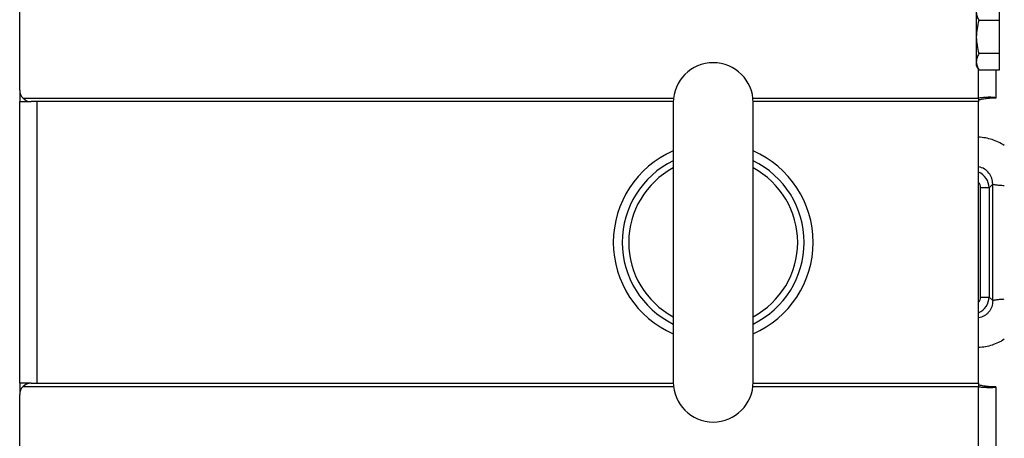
# Model space of a CAD drawing. Extents: x -1598 to 1181, y 8 to 1360.
# Tile 6 of 62: x -913 to -741, y 278 to 351. Entities that reach past the tile are written whole.
import ezdxf

# ---------------------------------------------------------------- set-up
doc = ezdxf.new("R2010")
doc.units = 0
doc.header["$LTSCALE"] = 65.395
doc.layers.add('SG38_1', color=7, linetype='CONTINUOUS')

msp = doc.modelspace()

# ---------------------------------------------------------------- linework, layer by layer
at = {"layer": 'SG38_1', "color": 6, "linetype": 'CONTINUOUS'}
for p, q in [((-913.19, 338.63), (-913.19, 454.81)), ((-745.59, 352.95), (-745.59, 342.95)), ((-741.59, 350.83), (-745.14, 350.83)), ((-741.59, 345.06), (-745.14, 345.06)), ((-745.59, 342.95), (-745.14, 342.17)), ((-741.59, 342.17), (-745.14, 342.17)), ((-742.19, 342.17), (-742.19, 337.26)), ((-913.19, 287.26), (-913.19, 336.63)), ((-798.69, 336.45), (-798.69, 287.45)), ((-784.69, 287.45), (-784.69, 336.45)), ((-745.19, 287.26), (-745.19, 336.63)), ((-742.19, 337.26), (-743.28, 337.26)), ((-742.19, 286.64), (-742.19, 169.08)), ((-913.19, 169.08), (-913.19, 285.26))]:
    msp.add_line(p, q, dxfattribs=at)
at = {"layer": 'SG38_1', "color": 2, "linetype": 'CONTINUOUS'}
for p, q in [((-741.59, 353.72), (-741.59, 342.17)), ((-913.19, 338.63), (-913.19, 336.63)), ((-913.19, 336.63), (-911.21, 336.63)), ((-911.69, 336.63), (-911.69, 336.7)), ((-910.19, 336.63), (-911.19, 336.63)), ((-745.19, 337.26), (-745.19, 336.63)), ((-744.86, 302.37), (-744.86, 321.53)), ((-913.19, 287.26), (-913.19, 285.26)), ((-911.21, 287.26), (-913.19, 287.26)), ((-911.69, 287.2), (-911.69, 287.26)), ((-911.19, 287.26), (-910.19, 287.26)), ((-745.19, 287.26), (-745.19, 286.64))]:
    msp.add_line(p, q, dxfattribs=at)
at = {"layer": 'SG38_1', "color": 9, "linetype": 'CONTINUOUS'}
for p, q in [((-745.19, 337.26), (-745.19, 342.25)), ((-912.64, 337.26), (-798.64, 337.26)), ((-910.19, 336.63), (-910.19, 287.26)), ((-798.68, 336.63), (-910.19, 336.63)), ((-784.74, 337.26), (-745.19, 337.26)), ((-745.19, 336.63), (-784.69, 336.63)), ((-743.37, 321.53), (-744.86, 321.53)), ((-743.37, 321.53), (-742.72, 322.17)), ((-743.37, 321.53), (-743.37, 302.37)), ((-744.86, 302.37), (-743.37, 302.37)), ((-742.72, 301.73), (-743.37, 302.37)), ((-798.64, 286.64), (-912.64, 286.64)), ((-910.19, 287.26), (-798.68, 287.26)), ((-745.19, 286.64), (-784.74, 286.64)), ((-784.69, 287.26), (-745.19, 287.26)), ((-745.19, 171.53), (-745.19, 286.64))]:
    msp.add_line(p, q, dxfattribs=at)
at = {"layer": 'SG38_1', "color": 6, "linetype": 'CONTINUOUS'}
for points in [[(-744.01, 337.18), (-743.99, 337.19), (-743.93, 337.2), (-743.88, 337.2), (-743.83, 337.21), (-743.79, 337.22), (-743.74, 337.22), (-743.69, 337.23)], [(-743.69, 337.23), (-743.65, 337.23), (-743.61, 337.24), (-743.57, 337.24), (-743.53, 337.24), (-743.49, 337.25), (-743.46, 337.25), (-743.43, 337.25), (-743.4, 337.25), (-743.38, 337.25), (-743.35, 337.25), (-743.33, 337.25), (-743.32, 337.26), (-743.3, 337.26), (-743.29, 337.26), (-743.29, 337.26), (-743.28, 337.26)], [(-743.69, 286.67), (-743.74, 286.67), (-743.79, 286.68), (-743.83, 286.69), (-743.88, 286.69), (-743.93, 286.7), (-743.99, 286.71), (-744.01, 286.71)], [(-742.19, 286.64), (-743.28, 286.64), (-743.29, 286.64), (-743.29, 286.64), (-743.3, 286.64), (-743.32, 286.64), (-743.33, 286.64), (-743.35, 286.64), (-743.38, 286.64), (-743.4, 286.64), (-743.43, 286.65), (-743.46, 286.65), (-743.49, 286.65), (-743.53, 286.65), (-743.57, 286.66), (-743.61, 286.66), (-743.65, 286.66), (-743.69, 286.67)]]:
    msp.add_lwpolyline(points, dxfattribs=at)
for centre, radius, start, end in [((-791.69, 336.45), 7, 0, 180), ((-911.19, 338.63), 2, 180, 270), ((-791.69, 311.95), 15.94, 116.054, 243.946), ((-791.69, 311.95), 15.94, 296.054, 63.946), ((-791.69, 311.95), 14.8, 118.2228, 241.7772), ((-791.69, 311.95), 14.8, 298.2228, 61.7772), ((-911.19, 285.26), 2, 90, 180), ((-791.69, 287.45), 7, 180, 360)]:
    msp.add_arc(centre, radius, start, end, dxfattribs=at)
at = {"layer": 'SG38_1', "color": 2, "linetype": 'CONTINUOUS'}
for centre, radius, start, end in [((-791.69, 311.95), 17.5, 113.5795, 246.4205), ((-791.69, 311.95), 17.5, 293.5795, 66.4205), ((-746.36, 321.53), 1.5, 359.9683, 38.4027), ((-746.36, 302.37), 1.5, 321.6117, 0.0317)]:
    msp.add_arc(centre, radius, start, end, dxfattribs=at)
at = {"layer": 'SG38_1', "color": 9, "linetype": 'CONTINUOUS'}
for centre, radius, start, end in [((-746.37, 321.52), 3, 0.0784, 66.8743), ((2000.61, 311.95), 2743.36, 179.78653, 180.21347), ((-746.37, 302.37), 3, 293.1256, 359.9217)]:
    msp.add_arc(centre, radius, start, end, dxfattribs=at)
at = {"layer": 'SG38_1', "color": 6, "linetype": 'CONTINUOUS'}
for points, knots in [([(-745.59, 352.28), (-745.59, 352.16), (-745.57, 351.91), (-745.44, 351.41), (-745.27, 351.06), (-745.14, 350.83)], [0, 0, 0, 0, 0.240568, 0.48584, 1, 1, 1, 1]), ([(-745.14, 350.83), (-745.28, 350.37), (-745.5, 349.41), (-745.59, 348.44), (-745.59, 347.95)], [0, 0, 0, 0, 0.500112, 1, 1, 1, 1]), ([(-745.59, 347.95), (-745.59, 347.46), (-745.5, 346.48), (-745.28, 345.53), (-745.14, 345.06)], [0, 0, 0, 0, 0.499888, 1, 1, 1, 1]), ([(-745.14, 345.06), (-745.27, 344.83), (-745.44, 344.48), (-745.57, 343.99), (-745.59, 343.74), (-745.59, 343.62)], [0, 0, 0, 0, 0.51416, 0.759432, 1, 1, 1, 1]), ([(-745.59, 343.62), (-745.59, 343.5), (-745.57, 343.25), (-745.44, 342.75), (-745.27, 342.4), (-745.14, 342.17)], [0, 0, 0, 0, 0.240568, 0.48584, 1, 1, 1, 1]), ([(-742.19, 337.26), (-742.19, 337.26), (-742.2, 337.28), (-742.22, 337.29), (-742.26, 337.31), (-742.33, 337.32), (-742.48, 337.35), (-742.73, 337.37), (-743.09, 337.39), (-743.54, 337.39), (-744.06, 337.37), (-744.61, 337.32), (-744.99, 337.28), (-745.19, 337.26)], [0, 0, 0, 0, 0.00873, 0.015682, 0.024707, 0.049261, 0.082574, 0.174614, 0.297888, 0.447951, 0.619287, 0.805584, 1, 1, 1, 1]), ([(-745.19, 336.94), (-744.97, 337), (-744.58, 337.09), (-744.19, 337.16), (-744.01, 337.18)], [0, 0, 0, 0, 0.558144, 1, 1, 1, 1]), ([(-744.01, 286.71), (-744.19, 286.74), (-744.58, 286.81), (-744.97, 286.89), (-745.19, 286.95)], [0, 0, 0, 0, 0.441856, 1, 1, 1, 1]), ([(-745.19, 286.64), (-744.99, 286.61), (-744.61, 286.57), (-744.06, 286.53), (-743.54, 286.51), (-743.09, 286.51), (-742.73, 286.52), (-742.48, 286.55), (-742.33, 286.57), (-742.26, 286.59), (-742.22, 286.6), (-742.2, 286.62), (-742.19, 286.63), (-742.19, 286.64)], [0, 0, 0, 0, 0.194416, 0.380713, 0.552049, 0.702112, 0.825386, 0.917426, 0.950739, 0.975293, 0.984318, 0.99127, 1, 1, 1, 1])]:
    msp.add_open_spline(points, degree=3, knots=knots, dxfattribs=at)
at = {"layer": 'SG38_1', "color": 9, "linetype": 'CONTINUOUS'}
for points, knots in [([(-740.69, 328.94), (-741.35, 329.37), (-742.81, 330.06), (-744.39, 330.35), (-745.19, 330.39)], [0, 0, 0, 0, 0.499675, 1, 1, 1, 1]), ([(-742.72, 322.17), (-742.72, 322.51), (-742.82, 323.21), (-743.33, 324.15), (-744.14, 324.87), (-744.83, 325.12), (-745.19, 325.18)], [0, 0, 0, 0, 0.245401, 0.491977, 0.743441, 1, 1, 1, 1]), ([(-740.69, 321.86), (-740.97, 321.88), (-741.37, 321.91), (-741.86, 321.96), (-742.14, 322), (-742.37, 322.04), (-742.54, 322.08), (-742.65, 322.12), (-742.7, 322.15), (-742.72, 322.16), (-742.72, 322.17)], [0, 0, 0, 0, 0.40837, 0.57569, 0.715622, 0.827254, 0.910678, 0.967178, 0.986209, 1, 1, 1, 1]), ([(-742.72, 301.73), (-742.72, 301.74), (-742.7, 301.75), (-742.64, 301.78), (-742.53, 301.82), (-742.35, 301.86), (-742.11, 301.9), (-741.83, 301.93), (-741.35, 301.98), (-740.96, 302.01), (-740.69, 302.03)], [0, 0, 0, 0, 0.015156, 0.036147, 0.097569, 0.185736, 0.300333, 0.440464, 0.604867, 1, 1, 1, 1]), ([(-742.72, 301.73), (-742.72, 301.37), (-742.83, 300.65), (-743.27, 299.86), (-743.76, 299.36), (-744.2, 299.06), (-744.67, 298.83), (-745.02, 298.75), (-745.19, 298.72)], [0, 0, 0, 0, 0.252807, 0.50296, 0.627579, 0.751806, 0.875849, 1, 1, 1, 1]), ([(-740.69, 294.95), (-741.35, 294.52), (-742.81, 293.83), (-744.39, 293.55), (-745.19, 293.51)], [0, 0, 0, 0, 0.499676, 1, 1, 1, 1])]:
    msp.add_open_spline(points, degree=3, knots=knots, dxfattribs=at)

doc.saveas('drawing.dxf')
